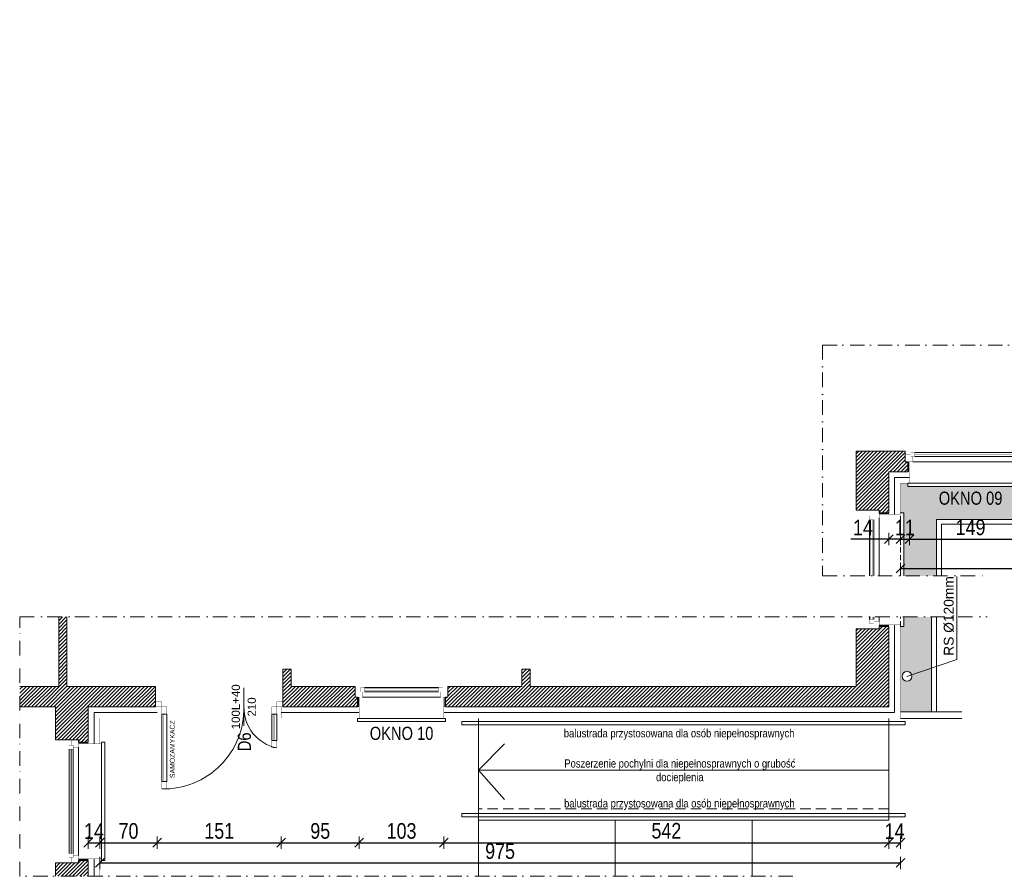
# Model space of a CAD drawing. Header units: millimetres. Extents: x 18880 to 99371, y -5529 to 27899.
# Tile 1 of 161: x 19135 to 20334, y 890 to 1933. Entities that reach past the tile are written whole.
import ezdxf

# ---------------------------------------------------------------- set-up
doc = ezdxf.new("R2010")
doc.units = ezdxf.units.MM
doc.set_wipeout_variables(frame=1)
doc.linetypes.add('DASHED', pattern=[19.05, 12.7, -6.35])
doc.linetypes.add('Kropki i Kreski', pattern=[335.138881, 176.388884, -88.194442, 0, -70.555556])
for name, color, linetype, lineweight in [('AA_HATCH', 251, 'Continuous', 0), ('AA_IZOLACJA', 251, 'Continuous', 0), ('AA_OPIS', 2, 'Continuous', 0), ('AA_WIDOK', 254, 'Continuous', 0), ('AP wymiary', 40, 'Continuous', 0), ('K_SCIANY', 90, 'Continuous', 20)]:
    doc.layers.add(name, color=color, linetype=linetype, lineweight=lineweight)
doc.layers.add('Okna ArchiCADa', color=7, linetype='Continuous')
doc.styles.add('1', font='ARIALN.TTF')
doc.styles.add('ARIAL', font='arial.ttf')
doc.styles.add('Arial Narrow', font='txt')
doc.linetypes.add('STYROPIAN', pattern='A,0.000141,[1,styropian.shx,S=1,R=0,X=0,Y=0],-14.102004', length=14.102145)
doc.dimstyles.new('1_50', dxfattribs={"dimscale": 10, "dimtxt": 1.9, "dimasz": 0.005, "dimexe": 0, "dimexo": 0, "dimgap": 0.45, "dimtad": 1, "dimdec": 4, "dimrnd": 0.5, "dimdsep": 46, "dimtxsty": '1', "dimblk1": 'DIM01', "dimblk2": 'DIM01', "dimsah": 1, "dimcen": 2, "dimdle": 25, "dimse1": 1, "dimse2": 1, "dimclrd": 1, "dimclrt": 2, "dimadec": 0, "dimazin": 0, "dimtfac": 0.66665, "dimtdec": 4, "dimtix": 1, "dimtmove": 0, "dimatfit": 3, "dimldrblk": 'DIM01', "dimfxl": 0, "dimtolj": 1, "dimtzin": 0, "dimarcsym": 0})
pattern_1 = [(45, (0, 333.0646), (-2.24506403, 2.24506403), [])]

# ---------------------------------------------------------------- blocks, each defined once
blk = doc.blocks.new('O1 rozwierane 12_135')
at = {"layer": 'AA_WIDOK', "color": 4}
blk.add_lwpolyline([(-765, 260), (-765, 300), (765, 300), (765, 260)], dxfattribs=at)
at = {"layer": 'AA_WIDOK', "linetype": 'DASHED', "ltscale": 0.5}
blk.add_lwpolyline([(-765, 260), (765, 260)], dxfattribs=at)
at = {"layer": 'AA_WIDOK', "color": 4, "const_width": 3}
for points in [[(-795, 0), (-795, -90)], [(795, -90), (795, 0)]]:
    blk.add_lwpolyline(points, dxfattribs=at)
at = {"color": 4}
blk.add_wipeout([(680, -115), (680, -65), (705, -65), (705, 0), (-705, 0), (-705, -65), (-680, -65), (-680, -115)], dxfattribs=at).dxf.layer = 'AA_WIDOK'
at = {"layer": 'AA_IZOLACJA', "linetype": 'STYROPIAN', "ltscale": 0.2}
for points in [[(-755, 120), (-755, 0)], [(755, 120), (755, 0)]]:
    blk.add_lwpolyline(points, dxfattribs=at)
at = {"layer": 'AA_WIDOK', "const_width": 3}
for points in [[(-745, 260), (-745, 0)], [(745, 260), (745, 0)]]:
    blk.add_lwpolyline(points, dxfattribs=at)
at = {"layer": 'AA_WIDOK', "color": 4, "const_width": 3}
for points in [[(-705, 0), (-795, 0)], [(-705, -65), (-705, 0)], [(795, 0), (705, 0)], [(705, 0), (705, -65)], [(-795, -90), (-730, -90)], [(-730, -90), (-730, -65)], [(-730, -65), (-705, -65)], [(-680, -65), (-730, -65)], [(-730, -65), (-730, -115)], [(-730, -115), (-680, -115)], [(-680, -115), (-680, -65)], [(-680, -80), (680, -80)], [(-680, -90), (680, -90)], [(-680, -100), (680, -100)], [(730, -65), (680, -65)], [(680, -65), (680, -115)], [(680, -115), (730, -115)], [(705, -65), (730, -65)], [(730, -65), (730, -90)], [(730, -115), (730, -65)], [(730, -90), (795, -90)]]:
    blk.add_lwpolyline(points, dxfattribs=at)
at = {"layer": 'AA_WIDOK', "color": 4}
for points in [[(705, 0), (-705, 0)], [(-680, -65), (680, -65)], [(-680, -115), (680, -115)], [(-680, -115), (680, -115)]]:
    blk.add_lwpolyline(points, dxfattribs=at)
blk = doc.blocks.new('O1 rozwierane 12_97')
at = {"layer": 'AA_WIDOK', "color": 4}
blk.add_lwpolyline([(-720, 280), (-720, 320), (720, 320), (720, 280)], dxfattribs=at)
at = {"layer": 'AA_WIDOK', "linetype": 'DASHED', "ltscale": 0.5}
blk.add_lwpolyline([(-720, 280), (720, 280)], dxfattribs=at)
at = {"layer": 'AA_WIDOK', "color": 4, "const_width": 3}
for points in [[(-750, 0), (-750, -90)], [(750, -90), (750, 0)]]:
    blk.add_lwpolyline(points, dxfattribs=at)
at = {"color": 4}
blk.add_wipeout([(635, -115), (635, -65), (660, -65), (660, 0), (-660, 0), (-660, -65), (-635, -65), (-635, -115)], dxfattribs=at).dxf.layer = 'AA_WIDOK'
at = {"layer": 'AA_IZOLACJA', "linetype": 'STYROPIAN', "ltscale": 0.2}
for points in [[(-710, 120), (-710, 0)], [(710, 120), (710, 0)]]:
    blk.add_lwpolyline(points, dxfattribs=at)
at = {"layer": 'AA_WIDOK', "const_width": 3}
for points in [[(-700, 280), (-700, 0)], [(700, 280), (700, 0)]]:
    blk.add_lwpolyline(points, dxfattribs=at)
at = {"layer": 'AA_WIDOK', "color": 4, "const_width": 3}
for points in [[(-660, 0), (-750, 0)], [(-660, -65), (-660, 0)], [(750, 0), (660, 0)], [(660, 0), (660, -65)], [(-750, -90), (-685, -90)], [(-685, -90), (-685, -65)], [(-685, -65), (-660, -65)], [(-635, -65), (-685, -65)], [(-685, -65), (-685, -115)], [(-685, -115), (-635, -115)], [(-635, -115), (-635, -65)], [(-635, -80), (635, -80)], [(-635, -90), (635, -90)], [(-635, -100), (635, -100)], [(685, -65), (635, -65)], [(635, -65), (635, -115)], [(635, -115), (685, -115)], [(660, -65), (685, -65)], [(685, -65), (685, -90)], [(685, -115), (685, -65)], [(685, -90), (750, -90)]]:
    blk.add_lwpolyline(points, dxfattribs=at)
at = {"layer": 'AA_WIDOK', "color": 4}
for points in [[(660, 0), (-660, 0)], [(-635, -65), (635, -65)], [(-635, -115), (635, -115)], [(-635, -115), (635, -115)]]:
    blk.add_lwpolyline(points, dxfattribs=at)
blk = doc.blocks.new('O1 rozwierane 12_102')
at = {"layer": 'AA_WIDOK', "color": 4}
blk.add_lwpolyline([(-535, 260), (-535, 300), (535, 300), (535, 260)], dxfattribs=at)
at = {"layer": 'AA_WIDOK', "linetype": 'DASHED', "ltscale": 0.5}
blk.add_lwpolyline([(-535, 260), (535, 260)], dxfattribs=at)
at = {"layer": 'AA_WIDOK', "color": 4, "const_width": 3}
for points in [[(-565, 0), (-565, -90)], [(565, -90), (565, 0)]]:
    blk.add_lwpolyline(points, dxfattribs=at)
at = {"color": 4}
blk.add_wipeout([(450, -115), (450, -65), (475, -65), (475, 0), (-475, 0), (-475, -65), (-450, -65), (-450, -115)], dxfattribs=at).dxf.layer = 'AA_WIDOK'
at = {"layer": 'AA_IZOLACJA', "linetype": 'STYROPIAN', "ltscale": 0.2}
for points in [[(-525, 120), (-525, 0)], [(525, 120), (525, 0)]]:
    blk.add_lwpolyline(points, dxfattribs=at)
at = {"layer": 'AA_WIDOK', "const_width": 3}
for points in [[(-515, 260), (-515, 0)], [(515, 260), (515, 0)]]:
    blk.add_lwpolyline(points, dxfattribs=at)
at = {"layer": 'AA_WIDOK', "color": 4, "const_width": 3}
for points in [[(-475, 0), (-565, 0)], [(-475, -65), (-475, 0)], [(565, 0), (475, 0)], [(475, 0), (475, -65)], [(-565, -90), (-500, -90)], [(-500, -90), (-500, -65)], [(-500, -65), (-475, -65)], [(-450, -65), (-500, -65)], [(-500, -65), (-500, -115)], [(-500, -115), (-450, -115)], [(-450, -115), (-450, -65)], [(-450, -80), (450, -80)], [(-450, -90), (450, -90)], [(-450, -100), (450, -100)], [(500, -65), (450, -65)], [(450, -65), (450, -115)], [(450, -115), (500, -115)], [(475, -65), (500, -65)], [(500, -65), (500, -90)], [(500, -115), (500, -65)], [(500, -90), (565, -90)]]:
    blk.add_lwpolyline(points, dxfattribs=at)
at = {"layer": 'AA_WIDOK', "color": 4}
for points in [[(475, 0), (-475, 0)], [(-450, -65), (450, -65)], [(-450, -115), (450, -115)], [(-450, -115), (450, -115)]]:
    blk.add_lwpolyline(points, dxfattribs=at)
blk = doc.blocks.new('wgw')
at = {"layer": 'AA_WIDOK', "color": 4, "const_width": 0.3}
for points in [[(-6, 155), (-6, 147.5), (0, 147.5), (0, 155)], [(0, 147.5), (9, 147.5), (9, 141.5), (0, 141.5)], [(9, 144), (91, 144), (91, 145), (9, 145)], [(91, 147.5), (100, 147.5), (100, 141.5), (91, 141.5)], [(0, 7.5), (9, 7.5), (9, 13.5), (0, 13.5)], [(41, 7.5), (50, 7.5), (50, 13.5), (41, 13.5)], [(-6, 0), (-6, 7.5), (0, 7.5), (0, 0)], [(9, 11), (41, 11), (41, 10), (9, 10)]]:
    blk.add_lwpolyline(points, close=True, dxfattribs=at)
at = {"layer": 'AA_WIDOK', "const_width": 0.3}
for points in [[(14, 153), (0, 153)], [(14, 2), (0, 2)]]:
    blk.add_lwpolyline(points, dxfattribs=at)
at = {"layer": 'AA_WIDOK', "color": 4}
for points in [[(9, 141.5), (91, 141.5), (91, 147.5), (9, 147.5)], [(9, 13.5), (41, 13.5), (41, 7.5), (9, 7.5)]]:
    blk.add_lwpolyline(points, close=True, dxfattribs=at)
for centre, radius, start, end in [((1.9, 145.6), 98.1, 268.9003, 1.0997), ((1, -2.5), 50, 11.5023, 91.1781)]:
    blk.add_arc(centre, radius, start, end, dxfattribs=at)
blk = doc.blocks.new('DIM01')
at = {"color": 2}
blk.add_line((-106, -106), (106, 106), dxfattribs=at)
blk.add_line((0, -150), (0, 150))
blk = doc.blocks.new('*D776')
at = {"layer": 'AP wymiary', "color": 1, "lineweight": -2, "transparency": 16777216}
for p, q in [((19218.9, 930.5), (19218.8, 930.5)), ((19218.9, 930.5), (19232.9, 930.5)), ((19233, 930.5), (19233, 930.5))]:
    blk.add_line(p, q, dxfattribs=at)
at = {"layer": 'Defpoints', "color": 0, "transparency": 16777216}
for p in [(19218.9, 1044.6), (19232.9, 1044.6), (19232.9, 930.5)]:
    blk.add_point(p, dxfattribs=at)
at = {"layer": 'AP wymiary', "color": 1, "lineweight": -2, "transparency": 16777216, "xscale": 0.05, "yscale": 0.05, "zscale": 0.05}
blk.add_blockref('DIM01', (19218.9, 930.5), dxfattribs=at)
at = {"layer": 'AP wymiary', "color": 1, "lineweight": -2, "transparency": 16777216, "xscale": 0.05, "yscale": 0.05, "zscale": 0.05, "rotation": 180}
blk.add_blockref('DIM01', (19232.9, 930.5), dxfattribs=at)
at = {"layer": 'AP wymiary', "color": 2, "transparency": 16777216, "insert": (19225.9, 944.6), "char_height": 19, "attachment_point": 5, "style": '1'}
blk.add_mtext('\\A1;14', dxfattribs=at)
blk = doc.blocks.new('*D777')
at = {"layer": 'AP wymiary', "color": 1, "lineweight": -2, "transparency": 16777216}
blk.add_line((19233, 930.5), (19302.9, 930.5), dxfattribs=at)
at = {"layer": 'Defpoints', "color": 0, "transparency": 16777216}
for p in [(19232.9, 1044.6), (19302.9, 1052.1), (19302.9, 930.5)]:
    blk.add_point(p, dxfattribs=at)
at = {"layer": 'AP wymiary', "color": 1, "lineweight": -2, "transparency": 16777216, "xscale": 0.05, "yscale": 0.05, "zscale": 0.05, "rotation": 180}
blk.add_blockref('DIM01', (19232.9, 930.5), dxfattribs=at)
at = {"layer": 'AP wymiary', "color": 1, "lineweight": -2, "transparency": 16777216, "xscale": 0.05, "yscale": 0.05, "zscale": 0.05}
blk.add_blockref('DIM01', (19302.9, 930.5), dxfattribs=at)
at = {"layer": 'AP wymiary', "color": 2, "transparency": 16777216, "insert": (19267.9, 944.7), "char_height": 19, "attachment_point": 5, "style": '1'}
blk.add_mtext('\\A1;70', dxfattribs=at)
blk = doc.blocks.new('*D778')
at = {"layer": 'AP wymiary', "color": 1, "lineweight": -2, "transparency": 16777216}
blk.add_line((19303, 930.5), (19453.9, 930.5), dxfattribs=at)
at = {"layer": 'Defpoints', "color": 0, "transparency": 16777216}
for p in [(19302.9, 1052.1), (19453.9, 1052.1), (19453.9, 930.5)]:
    blk.add_point(p, dxfattribs=at)
at = {"layer": 'AP wymiary', "color": 1, "lineweight": -2, "transparency": 16777216, "xscale": 0.05, "yscale": 0.05, "zscale": 0.05, "rotation": 180}
blk.add_blockref('DIM01', (19302.9, 930.5), dxfattribs=at)
at = {"layer": 'AP wymiary', "color": 1, "lineweight": -2, "transparency": 16777216, "xscale": 0.05, "yscale": 0.05, "zscale": 0.05}
blk.add_blockref('DIM01', (19453.9, 930.5), dxfattribs=at)
at = {"layer": 'AP wymiary', "color": 2, "transparency": 16777216, "insert": (19378.4, 944.7), "char_height": 19, "attachment_point": 5, "style": '1'}
blk.add_mtext('\\A1;151', dxfattribs=at)
blk = doc.blocks.new('*D779')
at = {"layer": 'AP wymiary', "color": 1, "lineweight": -2, "transparency": 16777216}
blk.add_line((19454, 930.5), (19548.9, 930.5), dxfattribs=at)
at = {"layer": 'Defpoints', "color": 0, "transparency": 16777216}
for p in [(19548.9, 1059.1), (19453.9, 1052.1), (19548.9, 930.5)]:
    blk.add_point(p, dxfattribs=at)
at = {"layer": 'AP wymiary', "color": 1, "lineweight": -2, "transparency": 16777216, "xscale": 0.05, "yscale": 0.05, "zscale": 0.05, "rotation": 180}
blk.add_blockref('DIM01', (19453.9, 930.5), dxfattribs=at)
at = {"layer": 'AP wymiary', "color": 1, "lineweight": -2, "transparency": 16777216, "xscale": 0.05, "yscale": 0.05, "zscale": 0.05}
blk.add_blockref('DIM01', (19548.9, 930.5), dxfattribs=at)
at = {"layer": 'AP wymiary', "color": 2, "transparency": 16777216, "insert": (19501.4, 944.7), "char_height": 19, "attachment_point": 5, "style": '1'}
blk.add_mtext('\\A1;95', dxfattribs=at)
blk = doc.blocks.new('*D780')
at = {"layer": 'AP wymiary', "color": 1, "lineweight": -2, "transparency": 16777216}
blk.add_line((19549, 930.5), (19651.9, 930.5), dxfattribs=at)
at = {"layer": 'Defpoints', "color": 0, "transparency": 16777216}
for p in [(19548.9, 1059.1), (19651.9, 1059.1), (19651.9, 930.5)]:
    blk.add_point(p, dxfattribs=at)
at = {"layer": 'AP wymiary', "color": 1, "lineweight": -2, "transparency": 16777216, "xscale": 0.05, "yscale": 0.05, "zscale": 0.05, "rotation": 180}
blk.add_blockref('DIM01', (19548.9, 930.5), dxfattribs=at)
at = {"layer": 'AP wymiary', "color": 1, "lineweight": -2, "transparency": 16777216, "xscale": 0.05, "yscale": 0.05, "zscale": 0.05}
blk.add_blockref('DIM01', (19651.9, 930.5), dxfattribs=at)
at = {"layer": 'AP wymiary', "color": 2, "transparency": 16777216, "insert": (19600.4, 944.7), "char_height": 19, "attachment_point": 5, "style": '1'}
blk.add_mtext('\\A1;103', dxfattribs=at)
blk = doc.blocks.new('*D781')
at = {"layer": 'AP wymiary', "color": 1, "lineweight": -2, "transparency": 16777216}
blk.add_line((19652, 930.5), (20193.9, 930.5), dxfattribs=at)
at = {"layer": 'Defpoints', "color": 0, "transparency": 16777216}
for p in [(19651.9, 1059.1), (20193.9, 1066.1), (20193.9, 930.5)]:
    blk.add_point(p, dxfattribs=at)
at = {"layer": 'AP wymiary', "color": 1, "lineweight": -2, "transparency": 16777216, "xscale": 0.05, "yscale": 0.05, "zscale": 0.05, "rotation": 180}
blk.add_blockref('DIM01', (19651.9, 930.5), dxfattribs=at)
at = {"layer": 'AP wymiary', "color": 1, "lineweight": -2, "transparency": 16777216, "xscale": 0.05, "yscale": 0.05, "zscale": 0.05}
blk.add_blockref('DIM01', (20193.9, 930.5), dxfattribs=at)
at = {"layer": 'AP wymiary', "color": 2, "transparency": 16777216, "insert": (19922.9, 944.9), "char_height": 19, "attachment_point": 5, "style": '1'}
blk.add_mtext('\\A1;542', dxfattribs=at)
blk = doc.blocks.new('*D782')
at = {"layer": 'AP wymiary', "color": 1, "lineweight": -2, "transparency": 16777216}
blk.add_line((20194, 930.5), (20207.9, 930.5), dxfattribs=at)
at = {"layer": 'Defpoints', "color": 0, "transparency": 16777216}
for p in [(20193.9, 1066.1), (20207.9, 1052.1), (20207.9, 930.5)]:
    blk.add_point(p, dxfattribs=at)
at = {"layer": 'AP wymiary', "color": 1, "lineweight": -2, "transparency": 16777216, "xscale": 0.05, "yscale": 0.05, "zscale": 0.05, "rotation": 180}
blk.add_blockref('DIM01', (20193.9, 930.5), dxfattribs=at)
at = {"layer": 'AP wymiary', "color": 1, "lineweight": -2, "transparency": 16777216, "xscale": 0.05, "yscale": 0.05, "zscale": 0.05}
blk.add_blockref('DIM01', (20207.9, 930.5), dxfattribs=at)
at = {"layer": 'AP wymiary', "color": 2, "transparency": 16777216, "insert": (20200.9, 944.6), "char_height": 19, "attachment_point": 5, "style": '1'}
blk.add_mtext('\\A1;14', dxfattribs=at)
blk = doc.blocks.new('*D783')
at = {"layer": 'AP wymiary', "color": 1, "lineweight": -2, "transparency": 16777216}
blk.add_line((19233, 905.9), (20207.9, 905.9), dxfattribs=at)
at = {"layer": 'Defpoints', "color": 0, "transparency": 16777216}
for p in [(19232.9, 1081.9), (20207.9, 1081.9), (20207.9, 905.9)]:
    blk.add_point(p, dxfattribs=at)
at = {"layer": 'AP wymiary', "color": 1, "lineweight": -2, "transparency": 16777216, "xscale": 0.05, "yscale": 0.05, "zscale": 0.05, "rotation": 180}
blk.add_blockref('DIM01', (19232.9, 905.9), dxfattribs=at)
at = {"layer": 'AP wymiary', "color": 1, "lineweight": -2, "transparency": 16777216, "xscale": 0.05, "yscale": 0.05, "zscale": 0.05}
blk.add_blockref('DIM01', (20207.9, 905.9), dxfattribs=at)
at = {"layer": 'AP wymiary', "color": 2, "transparency": 16777216, "insert": (19720.4, 920.1), "char_height": 19, "attachment_point": 5, "style": '1'}
blk.add_mtext('\\A1;975', dxfattribs=at)
blk = doc.blocks.new('*D784')
at = {"layer": 'AP wymiary', "color": 1, "lineweight": -2, "transparency": 16777216}
for p, q in [((20193.9, 1300.2), (20147.5, 1300.2)), ((20207.9, 1300.2), (20194, 1300.2))]:
    blk.add_line(p, q, dxfattribs=at)
at = {"layer": 'Defpoints', "color": 0, "transparency": 16777216}
for p in [(20193.9, 1357.3), (20207.9, 1357.3), (20207.9, 1300.2)]:
    blk.add_point(p, dxfattribs=at)
at = {"layer": 'AP wymiary', "color": 1, "lineweight": -2, "transparency": 16777216, "xscale": 0.05, "yscale": 0.05, "zscale": 0.05, "rotation": 180}
blk.add_blockref('DIM01', (20193.9, 1300.2), dxfattribs=at)
at = {"layer": 'AP wymiary', "color": 1, "lineweight": -2, "transparency": 16777216, "xscale": 0.05, "yscale": 0.05, "zscale": 0.05}
blk.add_blockref('DIM01', (20207.9, 1300.2), dxfattribs=at)
at = {"layer": 'AP wymiary', "color": 2, "transparency": 16777216, "insert": (20162.4, 1314.3), "char_height": 19, "attachment_point": 5, "style": '1'}
blk.add_mtext('\\A1;14', dxfattribs=at)
blk = doc.blocks.new('*D785')
at = {"layer": 'AP wymiary', "color": 1, "lineweight": -2, "transparency": 16777216}
for p, q in [((20207.9, 1300.2), (20207.8, 1300.2)), ((20207.9, 1300.2), (20218.9, 1300.2)), ((20219, 1300.2), (20219, 1300.2))]:
    blk.add_line(p, q, dxfattribs=at)
at = {"layer": 'Defpoints', "color": 0, "transparency": 16777216}
for p in [(20218.9, 1375.3), (20207.9, 1357.3), (20218.9, 1300.2)]:
    blk.add_point(p, dxfattribs=at)
at = {"layer": 'AP wymiary', "color": 1, "lineweight": -2, "transparency": 16777216, "xscale": 0.05, "yscale": 0.05, "zscale": 0.05}
blk.add_blockref('DIM01', (20207.9, 1300.2), dxfattribs=at)
at = {"layer": 'AP wymiary', "color": 1, "lineweight": -2, "transparency": 16777216, "xscale": 0.05, "yscale": 0.05, "zscale": 0.05, "rotation": 180}
blk.add_blockref('DIM01', (20218.9, 1300.2), dxfattribs=at)
at = {"layer": 'AP wymiary', "color": 2, "transparency": 16777216, "insert": (20213.4, 1314.3), "char_height": 19, "attachment_point": 5, "style": '1'}
blk.add_mtext('\\A1;11', dxfattribs=at)
blk = doc.blocks.new('*D786')
at = {"layer": 'AP wymiary', "color": 1, "lineweight": -2, "transparency": 16777216}
blk.add_line((20219, 1300.2), (20367.9, 1300.2), dxfattribs=at)
at = {"layer": 'Defpoints', "color": 0, "transparency": 16777216}
for p in [(20218.9, 1375.3), (20367.9, 1375.3), (20367.9, 1300.2)]:
    blk.add_point(p, dxfattribs=at)
at = {"layer": 'AP wymiary', "color": 1, "lineweight": -2, "transparency": 16777216, "xscale": 0.05, "yscale": 0.05, "zscale": 0.05, "rotation": 180}
blk.add_blockref('DIM01', (20218.9, 1300.2), dxfattribs=at)
at = {"layer": 'AP wymiary', "color": 1, "lineweight": -2, "transparency": 16777216, "xscale": 0.05, "yscale": 0.05, "zscale": 0.05}
blk.add_blockref('DIM01', (20367.9, 1300.2), dxfattribs=at)
at = {"layer": 'AP wymiary', "color": 2, "transparency": 16777216, "insert": (20293.4, 1314.4), "char_height": 19, "attachment_point": 5, "style": '1'}
blk.add_mtext('\\A1;149', dxfattribs=at)
blk = doc.blocks.new('*D789')
at = {"layer": 'AP wymiary', "color": 1, "lineweight": -2, "transparency": 16777216}
blk.add_line((20208, 1264.3), (21181.9, 1264.3), dxfattribs=at)
at = {"layer": 'Defpoints', "color": 0, "transparency": 16777216}
for p in [(20207.9, 1368.3), (21181.9, 1368.3), (21181.9, 1264.3)]:
    blk.add_point(p, dxfattribs=at)
at = {"layer": 'AP wymiary', "color": 1, "lineweight": -2, "transparency": 16777216, "xscale": 0.05, "yscale": 0.05, "zscale": 0.05, "rotation": 180}
blk.add_blockref('DIM01', (20207.9, 1264.3), dxfattribs=at)
at = {"layer": 'AP wymiary', "color": 1, "lineweight": -2, "transparency": 16777216, "xscale": 0.05, "yscale": 0.05, "zscale": 0.05}
blk.add_blockref('DIM01', (21181.9, 1264.3), dxfattribs=at)
at = {"layer": 'AP wymiary', "color": 2, "transparency": 16777216, "insert": (20694.9, 1278.5), "char_height": 19, "attachment_point": 5, "style": '1'}
blk.add_mtext('\\A1;974', dxfattribs=at)

msp = doc.modelspace()

# ---------------------------------------------------------------- hatches: boundary and pattern name
at = {"layer": 'AA_HATCH'}
h = msp.add_hatch(dxfattribs=at)
h.set_pattern_fill('AR-CONC', color=256, scale=0.1)
h.set_pattern_definition([(50, (0, 833.065), (18.218467, -1.593909), [1.905, -20.955]), (355, (0, 833.065), (-3.524342, 19.105685), [1.524, -16.764058]), (100.451445, (1.518, 832.932), (14.694125, 17.511775), [1.619001, -17.809024]), (46.1842, (0, 838.145), (27.107904, -4.204233), [2.8575, -31.4325]), (96.63556, (2.26, 837.794), (23.740413, 24.742612), [2.428502, -26.71356]), (351.18415, (0, 838.145), (23.740413, 24.742612), [2.285997, -25.145973]), (21, (2.54, 836.875), (15.161439, -10.22652), [1.905, -20.955]), (326, (2.54, 836.875), (6.180203, 18.418797), [1.524, -16.764]), (71.451445, (3.803, 836.022), (21.341642, 8.192277), [1.619001, -17.808994]), (37.5, (0, 833.0646), (0.3088603, 8.4555039), [0, -16.5608, 0, -17.018, 0, -16.8275]), (7.5, (0, 833.065), (6.6819663, 10.0180575), [0, -9.7028, 0, -16.1798, 0, -6.4135]), (327.5, (-5.664, 833.0646), (13.5590595, -0.5728744), [0, -6.35, 0, -19.812, 0, -26.289]), (317.5, (-8.204, 833.065), (14.812918, 2.542649), [0, -8.255, 0, -13.1572, 0, -18.669])])
h.paths.add_polyline_path([(20245.94051, 1205.49605), (20211.94051, 1205.49605), (20211.94051, 1193.90178), (20207.94051, 1193.90178), (20207.94051, 1089.90178), (20245.94051, 1089.90178), (20245.94051, 1143.12927), (20221.62567, 1134.92584, -0.0815277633), (20221.94051, 1133.00776, -1), (20209.94051, 1133.00776, -0.8492359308), (20221.62567, 1134.92584), (20245.94051, 1143.12927)])
h.paths.add_polyline_path([(21225.94051, 1431.55722), (21195.62567, 1421.32949, -0.0815277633), (21195.94051, 1419.41141, -1), (21183.94051, 1419.41141, -0.8492359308), (21195.62567, 1421.32949), (21225.94051, 1431.55722), (21225.94051, 1536.60428), (21185.94051, 1536.60428), (21185.94051, 1454.30543), (21181.94051, 1454.30543), (21181.94051, 1368.30543), (20369.94051, 1368.30543), (20369.94051, 1364.30543), (20216.94051, 1364.30543), (20216.94051, 1368.30543), (20207.94051, 1368.30543), (20207.94051, 1332.30543), (20211.94051, 1332.30543), (20211.94051, 1255.49605), (20251.94051, 1255.49605), (20251.94051, 1324.30543), (21225.94051, 1324.30543)])
h.paths.add_polyline_path([(22229.89714, 1912.29761), (22229.23747, 1932.87308), (22146.94051, 1932.87308), (22146.94051, 1897.37272), (22142.94051, 1897.37272), (22142.94051, 1808.43058), (22182.70024, 1835.40437)])
h = msp.add_hatch(dxfattribs=at)
h.set_pattern_fill('ANSI31', color=256)
h.set_pattern_definition(pattern_1)
h.paths.add_polyline_path([(21167.94051, 1454.30543), (21155.94051, 1454.30543), (21155.94051, 1451.30543), (21146.94051, 1451.30543), (21127.94051, 1451.30543), (21127.94051, 1407.30543), (20559.94051, 1407.30543), (20559.94051, 1421.30543), (20539.94051, 1421.30543), (20530.94051, 1421.30543), (20530.94051, 1407.30543), (20372.94051, 1407.30543), (20372.94051, 1403.30543), (20372.94051, 1394.30543), (20369.94051, 1394.30543), (20369.94051, 1382.30543), (21167.94051, 1382.30543)])
h.paths.add_polyline_path([(20559.94051, 1536.60428), (20530.94051, 1536.60428), (20530.94051, 1514.30543), (20539.94051, 1514.30543), (20559.94051, 1514.30543)])
h.paths.add_polyline_path([(20216.94051, 1394.30543), (20213.94051, 1394.30543), (20213.94051, 1403.30543), (20213.94051, 1407.30543), (20153.94051, 1407.30543), (20153.94051, 1382.30543), (20153.94051, 1335.30543), (20172.94051, 1335.30543), (20181.94051, 1335.30543), (20181.94051, 1332.30543), (20193.94051, 1332.30543), (20193.94051, 1382.30543), (20216.94051, 1382.30543)])

# ---------------------------------------------------------------- linework, layer by layer
for points in [[(20245.94051, 1205.49605), (20245.94051, 1089.90178)], [(20251.94051, 1205.49605), (20251.94051, 1089.90178)], [(20207.94051, 1089.90178), (20282.71764, 1089.90178)], [(20207.94051, 1081.90178), (20282.71764, 1081.90178)]]:
    msp.add_lwpolyline(points, dxfattribs=at)
at = {"layer": 'AA_IZOLACJA', "linetype": 'STYROPIAN', "ltscale": 0.2}
for points in [[(20193.94051, 1331.30543), (20181.94051, 1331.30543)], [(20193.94051, 1194.90178), (20181.94051, 1194.90178)]]:
    msp.add_lwpolyline(points, dxfattribs=at)
at = {"layer": 'AA_OPIS', "linetype": 'Continuous'}
msp.add_line((19408.44051, 1119.10171), (19408.44051, 1072.70185), dxfattribs=at)
msp.add_lwpolyline([(20215.94051, 1133.00776), (20276.65913, 1153.49323), (20276.65913, 1254.49447)], dxfattribs=at)
at = {"layer": 'AA_WIDOK'}
for p, q in [((19693.94051, 889.68023), (19693.94051, 1081.90178)), ((20193.94051, 957.90178), (20193.94051, 1081.90178)), ((19693.94051, 1018.90178), (19725.9424, 1050.90367)), ((20193.94051, 1018.90178), (19693.94051, 1018.90178)), ((19693.94051, 1018.90178), (19725.9424, 982.89989)), ((20193.94051, 957.90178), (19693.94051, 957.90178)), ((19860.60718, 957.90178), (19860.60718, 889.68023)), ((20027.27385, 957.90178), (20027.27385, 889.68023))]:
    msp.add_line(p, q, dxfattribs=at)
at = {"layer": 'AA_WIDOK', "color": 4, "const_width": 0.3}
for points in [[(20172.94051, 1328.80543), (20172.94051, 1335.30543)], [(20172.94051, 1335.30543), (20181.94051, 1335.30543)], [(20181.94051, 1335.30543), (20181.94051, 1326.30543)], [(20170.44051, 1323.80543), (20170.44051, 1328.80543)], [(20170.44051, 1328.80543), (20175.44051, 1328.80543)], [(20175.44051, 1323.80543), (20170.44051, 1323.80543)], [(20171.94051, 1255.49605), (20171.94051, 1323.80543)], [(20175.44051, 1328.80543), (20172.94051, 1328.80543)], [(20172.94051, 1255.49605), (20172.94051, 1323.80543)], [(20173.94051, 1255.49605), (20173.94051, 1323.80543)], [(20175.44051, 1326.30543), (20175.44051, 1328.80543)], [(20175.44051, 1328.80543), (20175.44051, 1323.80543)], [(20181.94051, 1326.30543), (20175.44051, 1326.30543)], [(20170.44051, 1197.40178), (20170.44051, 1202.40178)], [(20170.44051, 1202.40178), (20175.44051, 1202.40178)], [(20171.94051, 1202.40178), (20171.94051, 1205.49605)], [(20172.94051, 1202.40178), (20172.94051, 1205.49605)], [(20173.94051, 1202.40178), (20173.94051, 1205.49605)], [(20175.44051, 1202.40178), (20175.44051, 1197.40178)], [(20175.44051, 1197.40178), (20175.44051, 1199.90178)], [(20175.44051, 1199.90178), (20181.94051, 1199.90178)], [(20181.94051, 1199.90178), (20181.94051, 1190.90178)], [(20175.44051, 1197.40178), (20170.44051, 1197.40178)], [(20172.94051, 1190.90178), (20172.94051, 1197.40178)], [(20172.94051, 1197.40178), (20175.44051, 1197.40178)], [(20181.94051, 1190.90178), (20172.94051, 1190.90178)]]:
    msp.add_lwpolyline(points, dxfattribs=at)
at = {"layer": 'AA_WIDOK', "linetype": 'DASHED', "ltscale": 0.5}
for points in [[(20207.94051, 1255.49605), (20207.94051, 1332.30543)], [(20207.94051, 1193.90178), (20207.94051, 1205.49605)]]:
    msp.add_lwpolyline(points, dxfattribs=at)
at = {"layer": 'AA_WIDOK', "color": 4}
for points in [[(20211.94051, 1255.49605), (20211.94051, 1332.30543), (20207.94051, 1332.30543)], [(20170.44051, 1255.49605), (20170.44051, 1323.80543)], [(20170.44051, 1255.49605), (20170.44051, 1323.80543)], [(20175.44051, 1255.49605), (20175.44051, 1323.80543)], [(20181.94051, 1326.30543), (20181.94051, 1255.49605)], [(20170.44051, 1202.40178), (20170.44051, 1205.49605)], [(20170.44051, 1202.40178), (20170.44051, 1205.49605)], [(20175.44051, 1202.40178), (20175.44051, 1205.49605)], [(20181.94051, 1205.49605), (20181.94051, 1199.90178)], [(20207.94051, 1193.90178), (20211.94051, 1193.90178), (20211.94051, 1205.49605)]]:
    msp.add_lwpolyline(points, dxfattribs=at)
at = {"layer": 'AA_WIDOK', "const_width": 0.3}
for points in [[(20207.94051, 1330.30543), (20181.94051, 1330.30543)], [(20207.94051, 1195.90178), (20181.94051, 1195.90178)]]:
    msp.add_lwpolyline(points, dxfattribs=at)
at = {"layer": 'AA_WIDOK', "color": 8, "linetype": 'DASHED'}
msp.add_lwpolyline([(20193.94051, 971.90178), (19693.94051, 971.90178)], dxfattribs=at)
at = {"layer": 'AA_WIDOK', "color": 4}
msp.add_circle((20215.94051, 1133.00776), 6, dxfattribs=at)
at = {"layer": 'AP wymiary'}
for points in [[(20213.94051, 1073.90178), (20213.94051, 1077.90178), (19673.94051, 1077.90178), (19673.94051, 1073.90178)], [(20213.94051, 961.90178), (20213.94051, 965.90178), (19673.94051, 965.90178), (19673.94051, 961.90178)]]:
    msp.add_lwpolyline(points, close=True, dxfattribs=at)
at = {"layer": 'K_SCIANY'}
for points in [[(20153.94051, 1407.30543), (20153.94051, 1335.30543), (20172.94051, 1335.30543), (20181.94051, 1335.30543), (20181.94051, 1332.30543), (20193.94051, 1332.30543), (20193.94051, 1382.30543)], [(20193.94051, 1382.30543), (20216.94051, 1382.30543), (20216.94051, 1394.30543), (20213.94051, 1394.30543), (20213.94051, 1403.30543), (20213.94051, 1407.30543), (20153.94051, 1407.30543), (20153.94051, 1382.30543)], [(19182.94051, 1205.49605), (19182.94051, 1120.90178)], [(19192.94051, 1120.90178), (19192.94051, 1205.49605)], [(19182.94051, 1120.90178), (19135.36055, 1120.90178)], [(19218.94051, 1095.90178), (19300.94051, 1095.90178), (19300.94051, 1107.90178), (19300.94051, 1107.90178), (19300.94051, 1117.90178), (19300.94051, 1120.90178), (19192.94051, 1120.90178)], [(19135.36055, 1095.90178), (19178.94051, 1095.90178)], [(19178.94051, 1095.90178), (19178.94051, 1055.90178), (19197.94051, 1055.90178), (19206.94051, 1055.90178), (19206.94051, 1052.90178), (19218.94051, 1052.90178), (19218.94051, 1095.90178)], [(19178.94051, 1095.90178), (19178.94051, 1082.40178), (19178.94051, 1070.90178)], [(19218.94051, 889.68023), (19218.94051, 908.90178), (19206.94051, 908.90178), (19206.94051, 905.90178), (19197.94051, 905.90178), (19178.94051, 905.90178), (19178.94051, 889.68023)]]:
    msp.add_lwpolyline(points, dxfattribs=at)
msp.add_lwpolyline([(19456.94051, 1141.90178), (19455.94051, 1141.90178), (19455.94051, 1120.90178), (19455.94051, 1117.90178), (19455.94051, 1107.90178), (19455.94051, 1107.90178), (19455.94051, 1095.90178), (19546.94051, 1095.90178), (19546.94051, 1107.90178), (19543.94051, 1107.90178), (19543.94051, 1116.90178), (19543.94051, 1120.90178), (19465.94051, 1120.90178), (19465.94051, 1141.90178)], close=True, dxfattribs=at)

# ---------------------------------------------------------------- block references
at = {"layer": 'AA_HATCH', "xscale": -1, "rotation": 90}
msp.add_blockref('wgw', (19455.94051, 1095.90178), dxfattribs=at)

# ---------------------------------------------------------------- texts
at = {"layer": 'AA_OPIS', "rotation": 90, "style": 'ARIAL'}
for s, insert, char_height, width, attachment_point in [('RS %%C120mm', (20260.78865, 1158.16012), 12, 1647.7118816, 1), ('{\\W0.8;D6}', (19400.97594, 1053.27372), 16, 44.2663591, 2)]:
    msp.add_mtext(s, dxfattribs=dict(at, insert=insert, char_height=char_height, width=width, attachment_point=attachment_point))
at = {"layer": 'AA_OPIS', "linetype": 'Continuous', "attachment_point": 8, "rotation": 90, "style": 'ARIAL'}
for s, insert, char_height in [('100L+40', (19403.65047, 1095.97), 10), ('210', (19423.08268, 1095.84587), 10), ('SAMOZAMYKACZ', (19324.30661, 1044.29393), 6)]:
    msp.add_mtext(s, dxfattribs=dict(at, insert=insert, char_height=char_height))
at = {"layer": 'AA_OPIS', "char_height": 10, "width": 299.9998938, "attachment_point": 1, "style": 'Arial Narrow'}
for s, insert in [('\\pxqc;{\\fArial Narrow|b0|i0|c238|p34;\\C2;balustrada przystosowana dla osób niepełnosprawnych}', (19788.4726, 1068.77459)), ('\\pxqc;{\\fArial Narrow|b0|i0|c238|p34;\\C2;Poszerzenie pochylni dla niepełnosprawnych o grubość docieplenia}', (19789.33504, 1032.00554)), ('\\pxqc;{\\fArial Narrow|b0|i0|c238|p34;\\C2;balustrada przystosowana dla osób niepełnosprawnych}', (19788.78631, 983.40725))]:
    msp.add_mtext(s, dxfattribs=dict(at, insert=insert))

# ---------------------------------------------------------------- dimensions: what is measured, and where the dimension line sits
at = {"layer": 'AP wymiary'}
dim = msp.add_linear_dim(base=(20207.94051, 1300.22799), p1=(20193.94051, 1357.30543), p2=(20207.94051, 1357.30543), dimstyle='1_50', dxfattribs=at)
dim.commit()
dim.dimension.update_dxf_attribs({"geometry": '*D784', "text_midpoint": (20162.39373, 1300.22799), "dimtype": 160})
for base, p1, p2, picture, middle in [((19548.94051, 930.54816), (19453.94051, 1052.1219), (19548.94051, 1059.1219), '*D779', (19501.44051, 944.74905)), ((19651.94051, 930.54816), (19548.94051, 1059.1219), (19651.94051, 1059.1219), '*D780', (19600.44051, 944.74905)), ((19453.94051, 930.54816), (19302.94051, 1052.1219), (19453.94051, 1052.1219), '*D778', (19378.44051, 944.74905))]:
    dim = msp.add_linear_dim(base=base, p1=p1, p2=p2, dimstyle='1_50', override={"dimtmove": 1}, dxfattribs=at)
    dim.commit()
    dim.dimension.update_dxf_attribs({"geometry": picture, "text_midpoint": middle})
for base, p1, p2, picture, middle in [((20193.94051, 930.54816), (19651.94051, 1059.1219), (20193.94051, 1066.1219), '*D781', (19922.94051, 930.74905)), ((20207.94051, 930.54816), (20193.94051, 1066.1219), (20207.94051, 1052.1219), '*D782', (20200.94051, 930.58704))]:
    dim = msp.add_linear_dim(base=base, p1=p1, p2=p2, dimstyle='1_50', override={"dimtmove": 1}, dxfattribs=at)
    dim.commit()
    dim.dimension.update_dxf_attribs({"geometry": picture, "text_midpoint": middle, "dimtype": 160})

# ---------------------------------------------------------------- next in the draw order: block references
at = {"layer": 'Okna ArchiCADa', "linetype": 'Continuous', "xscale": -0.1, "yscale": 0.1, "zscale": 0.1}
for name, p, rotation in [('O1 rozwierane 12_135', (20293.44051, 1394.30543), 180), ('O1 rozwierane 12_102', (19600.44051, 1107.90178), 180), ('O1 rozwierane 12_97', (19206.94051, 980.90178), 270)]:
    msp.add_blockref(name, p, dxfattribs=dict(at, rotation=rotation))

# ---------------------------------------------------------------- next in the draw order: hatches: boundary and pattern name
at = {"layer": 'AA_HATCH'}
h = msp.add_hatch(dxfattribs=at)
h.set_pattern_fill('ANSI31', color=256)
h.set_pattern_definition(pattern_1)
h.paths.add_polyline_path([(19300.94051, 1107.90178), (19300.94051, 1117.90178), (19300.94051, 1120.90178), (19192.94051, 1120.90178), (19192.94051, 1205.49605), (19182.94051, 1205.49605), (19182.94051, 1120.90178), (19135.36055, 1120.90178), (19135.36055, 1095.90178), (19178.94051, 1095.90178), (19178.94051, 1082.40178), (19178.94051, 1070.90178), (19178.94051, 1055.90178), (19197.94051, 1055.90178), (19206.94051, 1055.90178), (19206.94051, 1052.90178), (19218.94051, 1052.90178), (19218.94051, 1095.90178), (19300.94051, 1095.90178), (19300.94051, 1101.90178)])
h.paths.add_polyline_path([(19218.94051, 908.90178), (19206.94051, 908.90178), (19206.94051, 905.90178), (19197.94051, 905.90178), (19178.94051, 905.90178), (19178.94051, 889.68023), (19218.94051, 889.68023)])
h.paths.add_polyline_path([(19546.94051, 1107.90178), (19543.94051, 1107.90178), (19543.94051, 1116.90178), (19543.94051, 1120.90178), (19465.94051, 1120.90178), (19465.94051, 1141.90178), (19456.94051, 1141.90178), (19455.94051, 1141.90178), (19455.94051, 1120.90178), (19455.94051, 1117.90178), (19455.94051, 1107.90178), (19455.94051, 1095.90178), (19546.94051, 1095.90178)])
h.paths.add_polyline_path([(20193.94051, 1193.90178), (20181.94051, 1193.90178), (20181.94051, 1190.90178), (20172.94051, 1190.90178), (20153.94051, 1190.90178), (20153.94051, 1120.90178), (19756.94051, 1120.90178), (19756.94051, 1141.90178), (19755.94051, 1141.90178), (19746.94051, 1141.90178), (19746.94051, 1120.90178), (19656.94051, 1120.90178), (19656.94051, 1116.90178), (19656.94051, 1107.90178), (19653.94051, 1107.90178), (19653.94051, 1095.90178), (20193.94051, 1095.90178)])

# ---------------------------------------------------------------- next in the draw order: linework, layer by layer
for points in [[(20251.94051, 1255.49605), (20251.94051, 1324.30543), (21225.94051, 1324.30543), (21225.94051, 1536.60428)], [(20257.94051, 1255.49605), (20257.94051, 1318.30543), (21231.94051, 1318.30543), (21231.94051, 1536.60428)]]:
    msp.add_lwpolyline(points, dxfattribs=at)
at = {"layer": 'AA_IZOLACJA', "linetype": 'STYROPIAN', "ltscale": 1.4}
for points in [[(20200.94051, 1330.30543), (20200.94051, 1375.30543), (20218.94051, 1375.30543)], [(19651.94051, 1088.90178), (20200.94051, 1088.90178), (20200.94051, 1195.90178)], [(19225.94051, 1050.90178), (19225.94051, 1088.90178), (19302.94051, 1088.90178)], [(19453.94051, 1088.90178), (19548.94051, 1088.90178)], [(19225.94051, 889.68023), (19225.94051, 910.90178)]]:
    msp.add_lwpolyline(points, dxfattribs=at)
at = {"layer": 'AA_OPIS', "linetype": 'Kropki i Kreski', "ltscale": 0.1}
for points in [[(21273.61099, 1536.60428), (20113.19321, 1536.60428), (20113.19321, 1255.49605), (20313.61604, 1255.49605)], [(20077.12086, 889.68023), (19135.36055, 889.68023), (19135.36055, 1205.49605), (20313.61604, 1205.49605)]]:
    msp.add_lwpolyline(points, dxfattribs=at)
at = {"layer": 'AA_WIDOK', "const_width": 0.3}
for points in [[(20207.94051, 1330.30543), (20207.94051, 1368.30543), (20218.94051, 1368.30543)], [(19651.94051, 1081.90178), (20207.94051, 1081.90178), (20207.94051, 1195.90178)], [(19232.94051, 1050.90178), (19232.94051, 1081.90178), (19302.94051, 1081.90178)], [(19453.94051, 1081.90178), (19548.94051, 1081.90178)], [(19232.94051, 889.68023), (19232.94051, 910.90178)]]:
    msp.add_lwpolyline(points, dxfattribs=at)
at = {"layer": 'K_SCIANY'}
msp.add_lwpolyline([(19755.94051, 1141.90178), (19746.94051, 1141.90178), (19746.94051, 1120.90178), (19656.94051, 1120.90178), (19656.94051, 1116.90178), (19656.94051, 1107.90178), (19653.94051, 1107.90178), (19653.94051, 1095.90178), (20193.94051, 1095.90178), (20193.94051, 1193.90178), (20181.94051, 1193.90178), (20181.94051, 1190.90178), (20172.94051, 1190.90178), (20153.94051, 1190.90178), (20153.94051, 1120.90178), (19756.94051, 1120.90178), (19756.94051, 1141.90178)], close=True, dxfattribs=at)

# ---------------------------------------------------------------- next in the draw order: texts
at = {"layer": 'AA_OPIS', "char_height": 16, "width": 300, "attachment_point": 2, "style": 'ARIAL'}
for s, insert in [('{\\W0.8;OKNO 09}', (20293.44051, 1358.09382)), ('{\\W0.8;OKNO 10}', (19600.44051, 1071.69018))]:
    msp.add_mtext(s, dxfattribs=dict(at, insert=insert))

# ---------------------------------------------------------------- next in the draw order: dimensions: what is measured, and where the dimension line sits
at = {"layer": 'AP wymiary'}
for base, p1, p2, picture, middle in [((20218.94051, 1300.22799), (20207.94051, 1357.30543), (20218.94051, 1375.30543), '*D785', (20213.44051, 1314.26688)), ((20367.94051, 1300.22799), (20218.94051, 1375.30543), (20367.94051, 1375.30543), '*D786', (20293.44051, 1314.42888)), ((19302.94051, 930.54816), (19232.94051, 1044.6219), (19302.94051, 1052.1219), '*D777', (19267.94051, 944.74905))]:
    dim = msp.add_linear_dim(base=base, p1=p1, p2=p2, dimstyle='1_50', override={"dimtmove": 1}, dxfattribs=at)
    dim.commit()
    dim.dimension.update_dxf_attribs({"geometry": picture, "text_midpoint": middle})
for base, p1, p2, picture, middle in [((21181.94051, 1264.33052), (20207.94051, 1368.30543), (21181.94051, 1368.30543), '*D789', (20694.94051, 1278.53141)), ((20207.94051, 905.90521), (19232.94051, 1081.90178), (20207.94051, 1081.90178), '*D783', (19720.44051, 920.1061)), ((19232.94051, 930.54816), (19218.94051, 1044.6219), (19232.94051, 1044.6219), '*D776', (19225.94051, 944.58704))]:
    dim = msp.add_linear_dim(base=base, p1=p1, p2=p2, dimstyle='1_50', dxfattribs=at)
    dim.commit()
    dim.dimension.update_dxf_attribs({"geometry": picture, "text_midpoint": middle})

doc.saveas('drawing.dxf')
